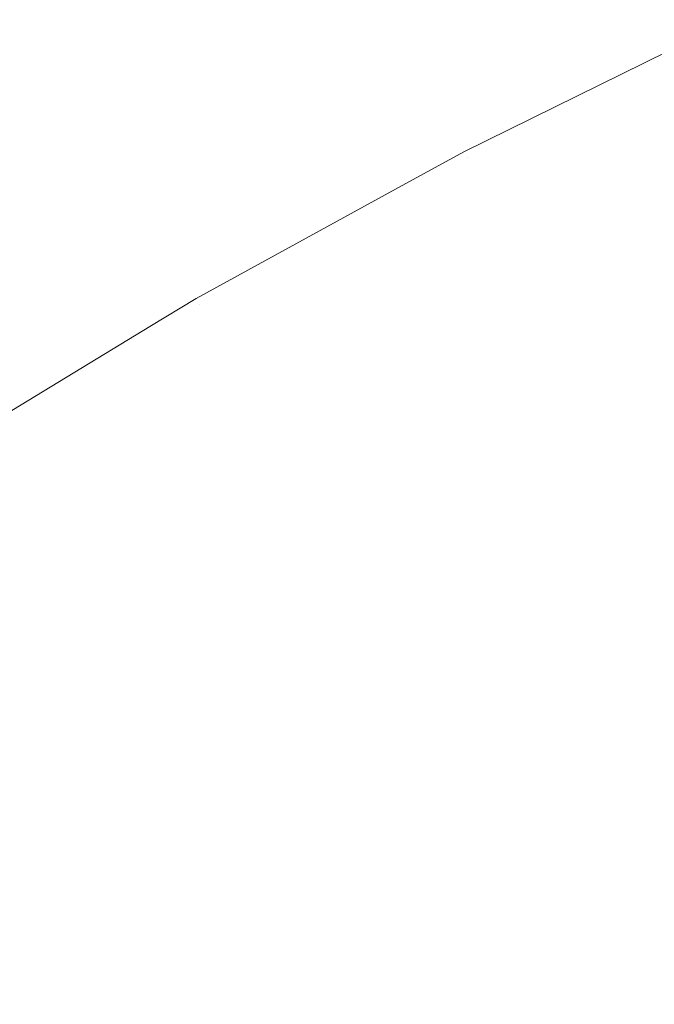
# Model space of a CAD drawing. Header units: centimetres. Extents: x -26 to 27.3, y 37.2 to 39.
# Tile 62 of 256: x -25.91226 to -25.90319, y 38.97662 to 38.9907. Entities that reach past the tile are written whole.
import ezdxf

# ---------------------------------------------------------------- set-up
doc = ezdxf.new("R2010")
doc.units = ezdxf.units.CM
doc.header["$LTSCALE"] = 2.54
doc.layers.add('Lucido design-1', color=7, linetype='Continuous')

# ---------------------------------------------------------------- blocks, each defined once
blk = doc.blocks.new('Gruppo-6-1')
at = {"color": 7, "linetype": 'Continuous', "lineweight": 9}
for points, invisible_edges in [([(-25.903, 38.990247, -349.382667), (-25.905909, 38.988813, -349.382667), (-25.905887, 38.988771, -349.379592), (-25.901976, 38.9907, -349.379592)], 14), ([(-25.903, 38.990247, -373.34943), (-25.905909, 38.988813, -373.34943), (-25.905887, 38.988771, -373.346355), (-25.901976, 38.9907, -373.346355)], 14), ([(-25.905788, 38.988582, -349.375446), (-25.901885, 38.990506, -349.375446), (-25.901976, 38.9907, -349.379592), (-25.905887, 38.988771, -349.379592)], 15), ([(-25.905788, 38.988582, -373.342209), (-25.901885, 38.990506, -373.342209), (-25.901976, 38.9907, -373.346355), (-25.905887, 38.988771, -373.346355)], 15), ([(-25.901955, 38.990657, -349.987027), (-25.905865, 38.988729, -349.987027), (-25.905909, 38.988813, -349.982667), (-25.903, 38.990247, -349.982667)], 11), ([(-25.901955, 38.990657, -373.95379), (-25.905865, 38.988729, -373.95379), (-25.905909, 38.988813, -373.94943), (-25.903, 38.990247, -373.94943)], 11), ([(-25.905865, 38.988729, -349.987027), (-25.901955, 38.990657, -349.987027), (-25.901843, 38.990415, -349.991159), (-25.905742, 38.988493, -349.991159)], 15), ([(-25.905865, 38.988729, -373.95379), (-25.901955, 38.990657, -373.95379), (-25.901843, 38.990415, -373.957922), (-25.905742, 38.988493, -373.957922)], 15), ([(-25.90561, 38.988239, -349.37131), (-25.901722, 38.990156, -349.37131), (-25.901885, 38.990506, -349.375446), (-25.905788, 38.988582, -349.375446)], 15), ([(-25.90561, 38.988239, -373.338073), (-25.901722, 38.990156, -373.338073), (-25.901885, 38.990506, -373.342209), (-25.905788, 38.988582, -373.342209)], 15), ([(-25.905742, 38.988493, -349.991159), (-25.901843, 38.990415, -349.991159), (-25.901658, 38.99002, -349.995273), (-25.90554, 38.988105, -349.995273)], 15), ([(-25.905742, 38.988493, -373.957922), (-25.901843, 38.990415, -373.957922), (-25.901658, 38.99002, -373.962036), (-25.90554, 38.988105, -373.962036)], 15), ([(-25.905909, 38.988813, -349.382667), (-25.903, 38.990247, -349.382667), (-25.903, 38.990247, -349.982667), (-25.905909, 38.988813, -349.982667)], 10), ([(-25.905909, 38.988813, -373.34943), (-25.903, 38.990247, -373.34943), (-25.903, 38.990247, -373.94943), (-25.905909, 38.988813, -373.94943)], 10), ([(-25.905352, 38.987744, -349.367189), (-25.901486, 38.989651, -349.367189), (-25.901722, 38.990156, -349.37131), (-25.90561, 38.988239, -349.37131)], 15), ([(-25.905352, 38.987744, -373.333952), (-25.901486, 38.989651, -373.333952), (-25.901722, 38.990156, -373.338073), (-25.90561, 38.988239, -373.338073)], 15), ([(-25.90554, 38.988105, -349.995273), (-25.901658, 38.99002, -349.995273), (-25.901402, 38.989471, -349.999363), (-25.90526, 38.987568, -349.999363)], 15), ([(-25.90554, 38.988105, -373.962036), (-25.901658, 38.99002, -373.962036), (-25.901402, 38.989471, -373.966126), (-25.90526, 38.987568, -373.966126)], 15), ([(-25.905015, 38.987097, -349.363092), (-25.901178, 38.988989, -349.363092), (-25.901486, 38.989651, -349.367189), (-25.905352, 38.987744, -349.367189)], 15), ([(-25.905015, 38.987097, -373.329855), (-25.901178, 38.988989, -373.329855), (-25.901486, 38.989651, -373.333952), (-25.905352, 38.987744, -373.333952)], 15), ([(-25.90526, 38.987568, -349.999363), (-25.901402, 38.989471, -349.999363), (-25.901075, 38.98877, -350.00342), (-25.904903, 38.986882, -350.00342)], 15), ([(-25.90526, 38.987568, -373.966126), (-25.901402, 38.989471, -373.966126), (-25.901075, 38.98877, -373.970183), (-25.904903, 38.986882, -373.970183)], 15), ([(-25.9046, 38.986298, -349.359025), (-25.900797, 38.988173, -349.359025), (-25.901178, 38.988989, -349.363092), (-25.905015, 38.987097, -349.363092)], 15), ([(-25.9046, 38.986298, -373.325788), (-25.900797, 38.988173, -373.325788), (-25.901178, 38.988989, -373.329855), (-25.905015, 38.987097, -373.329855)], 15), ([(-25.906737, 38.988358, -349.382667), (-25.909734, 38.986715, -349.382667), (-25.90971, 38.986674, -349.379592), (-25.905887, 38.988771, -349.379592)], 14), ([(-25.906737, 38.988358, -373.34943), (-25.909734, 38.986715, -373.34943), (-25.90971, 38.986674, -373.346355), (-25.905887, 38.988771, -373.346355)], 14), ([(-25.905865, 38.988729, -349.987027), (-25.909686, 38.986632, -349.987027), (-25.909734, 38.986715, -349.982667), (-25.906737, 38.988358, -349.982667)], 11), ([(-25.905865, 38.988729, -373.95379), (-25.909686, 38.986632, -373.95379), (-25.909734, 38.986715, -373.94943), (-25.906737, 38.988358, -373.94943)], 11), ([(-25.909603, 38.986489, -349.375446), (-25.905788, 38.988582, -349.375446), (-25.905887, 38.988771, -349.379592), (-25.90971, 38.986674, -349.379592)], 15), ([(-25.909603, 38.986489, -373.342209), (-25.905788, 38.988582, -373.342209), (-25.905887, 38.988771, -373.346355), (-25.90971, 38.986674, -373.346355)], 15), ([(-25.909686, 38.986632, -349.987027), (-25.905865, 38.988729, -349.987027), (-25.905742, 38.988493, -349.991159), (-25.909553, 38.986402, -349.991159)], 15), ([(-25.909686, 38.986632, -373.95379), (-25.905865, 38.988729, -373.95379), (-25.905742, 38.988493, -373.957922), (-25.909553, 38.986402, -373.957922)], 15), ([(-25.905887, 38.988771, -349.379592), (-25.905909, 38.988813, -349.382667), (-25.906737, 38.988358, -349.382667)], 9), ([(-25.905909, 38.988813, -349.982667), (-25.906737, 38.988358, -349.982667), (-25.906737, 38.988358, -349.382667), (-25.905909, 38.988813, -349.382667)], 10), ([(-25.906737, 38.988358, -349.982667), (-25.905909, 38.988813, -349.982667), (-25.905865, 38.988729, -349.987027)], 10), ([(-25.905887, 38.988771, -373.346355), (-25.905909, 38.988813, -373.34943), (-25.906737, 38.988358, -373.34943)], 9), ([(-25.905909, 38.988813, -373.94943), (-25.906737, 38.988358, -373.94943), (-25.906737, 38.988358, -373.34943), (-25.905909, 38.988813, -373.34943)], 10), ([(-25.906737, 38.988358, -373.94943), (-25.905909, 38.988813, -373.94943), (-25.905865, 38.988729, -373.95379)], 10), ([(-25.904903, 38.986882, -350.00342), (-25.901075, 38.98877, -350.00342), (-25.900678, 38.987918, -350.007438), (-25.904469, 38.986048, -350.007438)], 15), ([(-25.904903, 38.986882, -373.970183), (-25.901075, 38.98877, -373.970183), (-25.900678, 38.987918, -373.974201), (-25.904469, 38.986048, -373.974201)], 15), ([(-25.90941, 38.986154, -349.37131), (-25.90561, 38.988239, -349.37131), (-25.905788, 38.988582, -349.375446), (-25.909603, 38.986489, -349.375446)], 15), ([(-25.90941, 38.986154, -373.338073), (-25.90561, 38.988239, -373.338073), (-25.905788, 38.988582, -373.342209), (-25.909603, 38.986489, -373.342209)], 15), ([(-25.909553, 38.986402, -349.991159), (-25.905742, 38.988493, -349.991159), (-25.90554, 38.988105, -349.995273), (-25.909335, 38.986024, -349.995273)], 15), ([(-25.909553, 38.986402, -373.957922), (-25.905742, 38.988493, -373.957922), (-25.90554, 38.988105, -373.962036), (-25.909335, 38.986024, -373.962036)], 15), ([(-25.909734, 38.986715, -349.382667), (-25.906737, 38.988358, -349.382667), (-25.906737, 38.988358, -349.982667), (-25.909734, 38.986715, -349.982667)], 10), ([(-25.909734, 38.986715, -373.34943), (-25.906737, 38.988358, -373.34943), (-25.906737, 38.988358, -373.94943), (-25.909734, 38.986715, -373.94943)], 10), ([(-25.909131, 38.985671, -349.367189), (-25.905352, 38.987744, -349.367189), (-25.90561, 38.988239, -349.37131), (-25.90941, 38.986154, -349.37131)], 15), ([(-25.909131, 38.985671, -373.333952), (-25.905352, 38.987744, -373.333952), (-25.90561, 38.988239, -373.338073), (-25.90941, 38.986154, -373.338073)], 15), ([(-25.904106, 38.985349, -349.354995), (-25.900345, 38.987204, -349.354995), (-25.900797, 38.988173, -349.359025), (-25.9046, 38.986298, -349.359025)], 15), ([(-25.904106, 38.985349, -373.321758), (-25.900345, 38.987204, -373.321758), (-25.900797, 38.988173, -373.325788), (-25.9046, 38.986298, -373.325788)], 15), ([(-25.909335, 38.986024, -349.995273), (-25.90554, 38.988105, -349.995273), (-25.90526, 38.987568, -349.999363), (-25.909032, 38.985499, -349.999363)], 15), ([(-25.909335, 38.986024, -373.962036), (-25.90554, 38.988105, -373.962036), (-25.90526, 38.987568, -373.966126), (-25.909032, 38.985499, -373.966126)], 15), ([(-25.904469, 38.986048, -350.007438), (-25.900678, 38.987918, -350.007438), (-25.900212, 38.986918, -350.011411), (-25.90396, 38.98507, -350.011411)], 15), ([(-25.904469, 38.986048, -373.974201), (-25.900678, 38.987918, -373.974201), (-25.900212, 38.986918, -373.978174), (-25.90396, 38.98507, -373.978174)], 15), ([(-25.908766, 38.985039, -349.363092), (-25.905015, 38.987097, -349.363092), (-25.905352, 38.987744, -349.367189), (-25.909131, 38.985671, -349.367189)], 15), ([(-25.908766, 38.985039, -373.329855), (-25.905015, 38.987097, -373.329855), (-25.905352, 38.987744, -373.333952), (-25.909131, 38.985671, -373.333952)], 15), ([(-25.909032, 38.985499, -349.999363), (-25.90526, 38.987568, -349.999363), (-25.904903, 38.986882, -350.00342), (-25.908645, 38.984829, -350.00342)], 15), ([(-25.909032, 38.985499, -373.966126), (-25.90526, 38.987568, -373.966126), (-25.904903, 38.986882, -373.970183), (-25.908645, 38.984829, -373.970183)], 15), ([(-25.903534, 38.984251, -349.35101), (-25.899822, 38.986082, -349.35101), (-25.900345, 38.987204, -349.354995), (-25.904106, 38.985349, -349.354995)], 15), ([(-25.903534, 38.984251, -373.317773), (-25.899822, 38.986082, -373.317773), (-25.900345, 38.987204, -373.321758), (-25.904106, 38.985349, -373.321758)], 15), ([(-25.908316, 38.984259, -349.359025), (-25.9046, 38.986298, -349.359025), (-25.905015, 38.987097, -349.363092), (-25.908766, 38.985039, -349.363092)], 15), ([(-25.908316, 38.984259, -373.325788), (-25.9046, 38.986298, -373.325788), (-25.905015, 38.987097, -373.329855), (-25.908766, 38.985039, -373.329855)], 15), ([(-25.90396, 38.98507, -350.011411), (-25.900212, 38.986918, -350.011411), (-25.899677, 38.985771, -350.015332), (-25.903376, 38.983947, -350.015332)], 15), ([(-25.90396, 38.98507, -373.978174), (-25.900212, 38.986918, -373.978174), (-25.899677, 38.985771, -373.982095), (-25.903376, 38.983947, -373.982095)], 15), ([(-25.908645, 38.984829, -350.00342), (-25.904903, 38.986882, -350.00342), (-25.904469, 38.986048, -350.007438), (-25.908175, 38.984015, -350.007438)], 15), ([(-25.908645, 38.984829, -373.970183), (-25.904903, 38.986882, -373.970183), (-25.904469, 38.986048, -373.974201), (-25.908175, 38.984015, -373.974201)], 15), ([(-25.910396, 38.986313, -349.382667), (-25.913464, 38.984451, -349.382667), (-25.913438, 38.984411, -349.379592), (-25.90971, 38.986674, -349.379592)], 14), ([(-25.910396, 38.986313, -373.34943), (-25.913464, 38.984451, -373.34943), (-25.913438, 38.984411, -373.346355), (-25.90971, 38.986674, -373.346355)], 14), ([(-25.909686, 38.986632, -349.987027), (-25.913413, 38.984371, -349.987027), (-25.913464, 38.984451, -349.982667), (-25.910396, 38.986313, -349.982667)], 11), ([(-25.909686, 38.986632, -373.95379), (-25.913413, 38.984371, -373.95379), (-25.913464, 38.984451, -373.94943), (-25.910396, 38.986313, -373.94943)], 11), ([(-25.913323, 38.984231, -349.375446), (-25.909603, 38.986489, -349.375446), (-25.90971, 38.986674, -349.379592), (-25.913438, 38.984411, -349.379592)], 15), ([(-25.913323, 38.984231, -373.342209), (-25.909603, 38.986489, -373.342209), (-25.90971, 38.986674, -373.346355), (-25.913438, 38.984411, -373.346355)], 15), ([(-25.913413, 38.984371, -349.987027), (-25.909686, 38.986632, -349.987027), (-25.909553, 38.986402, -349.991159), (-25.91327, 38.984146, -349.991159)], 15), ([(-25.913413, 38.984371, -373.95379), (-25.909686, 38.986632, -373.95379), (-25.909553, 38.986402, -373.957922), (-25.91327, 38.984146, -373.957922)], 15), ([(-25.90971, 38.986674, -349.379592), (-25.909734, 38.986715, -349.382667), (-25.910396, 38.986313, -349.382667)], 9), ([(-25.909734, 38.986715, -349.982667), (-25.910396, 38.986313, -349.982667), (-25.910396, 38.986313, -349.382667), (-25.909734, 38.986715, -349.382667)], 10), ([(-25.910396, 38.986313, -349.982667), (-25.909734, 38.986715, -349.982667), (-25.909686, 38.986632, -349.987027)], 10), ([(-25.90971, 38.986674, -373.346355), (-25.909734, 38.986715, -373.34943), (-25.910396, 38.986313, -373.34943)], 9), ([(-25.909734, 38.986715, -373.94943), (-25.910396, 38.986313, -373.94943), (-25.910396, 38.986313, -373.34943), (-25.909734, 38.986715, -373.34943)], 10), ([(-25.910396, 38.986313, -373.94943), (-25.909734, 38.986715, -373.94943), (-25.909686, 38.986632, -373.95379)], 10), ([(-25.913116, 38.983905, -349.37131), (-25.90941, 38.986154, -349.37131), (-25.909603, 38.986489, -349.375446), (-25.913323, 38.984231, -349.375446)], 15), ([(-25.913116, 38.983905, -373.338073), (-25.90941, 38.986154, -373.338073), (-25.909603, 38.986489, -373.342209), (-25.913323, 38.984231, -373.342209)], 15), ([(-25.91327, 38.984146, -349.991159), (-25.909553, 38.986402, -349.991159), (-25.909335, 38.986024, -349.995273), (-25.913035, 38.983778, -349.995273)], 15), ([(-25.91327, 38.984146, -373.957922), (-25.909553, 38.986402, -373.957922), (-25.909335, 38.986024, -373.962036), (-25.913035, 38.983778, -373.962036)], 15), ([(-25.913464, 38.984451, -349.382667), (-25.910396, 38.986313, -349.382667), (-25.910396, 38.986313, -349.982667), (-25.913464, 38.984451, -349.982667)], 10), ([(-25.913464, 38.984451, -373.34943), (-25.910396, 38.986313, -373.34943), (-25.910396, 38.986313, -373.94943), (-25.913464, 38.984451, -373.94943)], 10), ([(-25.907781, 38.983333, -349.354995), (-25.904106, 38.985349, -349.354995), (-25.9046, 38.986298, -349.359025), (-25.908316, 38.984259, -349.359025)], 15), ([(-25.907781, 38.983333, -373.321758), (-25.904106, 38.985349, -373.321758), (-25.9046, 38.986298, -373.325788), (-25.908316, 38.984259, -373.325788)], 15), ([(-25.912816, 38.983435, -349.367189), (-25.909131, 38.985671, -349.367189), (-25.90941, 38.986154, -349.37131), (-25.913116, 38.983905, -349.37131)], 15), ([(-25.912816, 38.983435, -373.333952), (-25.909131, 38.985671, -373.333952), (-25.90941, 38.986154, -373.338073), (-25.913116, 38.983905, -373.338073)], 15), ([(-25.902885, 38.983005, -349.347077), (-25.899228, 38.984809, -349.347077), (-25.899822, 38.986082, -349.35101), (-25.903534, 38.984251, -349.35101)], 15), ([(-25.902885, 38.983005, -373.31384), (-25.899228, 38.984809, -373.31384), (-25.899822, 38.986082, -373.317773), (-25.903534, 38.984251, -373.317773)], 15), ([(-25.913035, 38.983778, -349.995273), (-25.909335, 38.986024, -349.995273), (-25.909032, 38.985499, -349.999363), (-25.912709, 38.983267, -349.999363)], 15), ([(-25.913035, 38.983778, -373.962036), (-25.909335, 38.986024, -373.962036), (-25.909032, 38.985499, -373.966126), (-25.912709, 38.983267, -373.966126)], 15), ([(-25.908175, 38.984015, -350.007438), (-25.904469, 38.986048, -350.007438), (-25.90396, 38.98507, -350.011411), (-25.907624, 38.98306, -350.011411)], 15), ([(-25.908175, 38.984015, -373.974201), (-25.904469, 38.986048, -373.974201), (-25.90396, 38.98507, -373.978174), (-25.907624, 38.98306, -373.978174)], 15), ([(-25.903376, 38.983947, -350.015332), (-25.899677, 38.985771, -350.015332), (-25.899075, 38.98448, -350.019194), (-25.902718, 38.982684, -350.019194)], 15), ([(-25.903376, 38.983947, -373.982095), (-25.899677, 38.985771, -373.982095), (-25.899075, 38.98448, -373.985957), (-25.902718, 38.982684, -373.985957)], 15), ([(-25.912424, 38.98282, -349.363092), (-25.908766, 38.985039, -349.363092), (-25.909131, 38.985671, -349.367189), (-25.912816, 38.983435, -349.367189)], 15), ([(-25.912424, 38.98282, -373.329855), (-25.908766, 38.985039, -373.329855), (-25.909131, 38.985671, -373.333952), (-25.912816, 38.983435, -373.333952)], 15), ([(-25.912709, 38.983267, -349.999363), (-25.909032, 38.985499, -349.999363), (-25.908645, 38.984829, -350.00342), (-25.912294, 38.982615, -350.00342)], 15), ([(-25.912709, 38.983267, -373.966126), (-25.909032, 38.985499, -373.966126), (-25.908645, 38.984829, -373.970183), (-25.912294, 38.982615, -373.970183)], 15), ([(-25.907162, 38.982261, -349.35101), (-25.903534, 38.984251, -349.35101), (-25.904106, 38.985349, -349.354995), (-25.907781, 38.983333, -349.354995)], 15), ([(-25.907162, 38.982261, -373.317773), (-25.903534, 38.984251, -373.317773), (-25.904106, 38.985349, -373.321758), (-25.907781, 38.983333, -373.321758)], 15), ([(-25.907624, 38.98306, -350.011411), (-25.90396, 38.98507, -350.011411), (-25.903376, 38.983947, -350.015332), (-25.906991, 38.981964, -350.015332)], 15), ([(-25.907624, 38.98306, -373.978174), (-25.90396, 38.98507, -373.978174), (-25.903376, 38.983947, -373.982095), (-25.906991, 38.981964, -373.982095)], 15), ([(-25.91194, 38.98206, -349.359025), (-25.908316, 38.984259, -349.359025), (-25.908766, 38.985039, -349.363092), (-25.912424, 38.98282, -349.363092)], 15), ([(-25.91194, 38.98206, -373.325788), (-25.908316, 38.984259, -373.325788), (-25.908766, 38.985039, -373.329855), (-25.912424, 38.98282, -373.329855)], 15), ([(-25.912294, 38.982615, -350.00342), (-25.908645, 38.984829, -350.00342), (-25.908175, 38.984015, -350.007438), (-25.911789, 38.981823, -350.007438)], 15), ([(-25.912294, 38.982615, -373.970183), (-25.908645, 38.984829, -373.970183), (-25.908175, 38.984015, -373.974201), (-25.911789, 38.981823, -373.974201)], 15), ([(-25.911366, 38.981158, -349.354995), (-25.907781, 38.983333, -349.354995), (-25.908316, 38.984259, -349.359025), (-25.91194, 38.98206, -349.359025)], 15), ([(-25.911366, 38.981158, -373.321758), (-25.907781, 38.983333, -373.321758), (-25.908316, 38.984259, -373.325788), (-25.91194, 38.98206, -373.325788)], 15), ([(-25.90646, 38.981044, -349.347077), (-25.902885, 38.983005, -349.347077), (-25.903534, 38.984251, -349.35101), (-25.907162, 38.982261, -349.35101)], 15), ([(-25.90646, 38.981044, -373.31384), (-25.902885, 38.983005, -373.31384), (-25.903534, 38.984251, -373.317773), (-25.907162, 38.982261, -373.317773)], 15), ([(-25.911789, 38.981823, -350.007438), (-25.908175, 38.984015, -350.007438), (-25.907624, 38.98306, -350.011411), (-25.911196, 38.980892, -350.011411)], 15), ([(-25.911789, 38.981823, -373.974201), (-25.908175, 38.984015, -373.974201), (-25.907624, 38.98306, -373.978174), (-25.911196, 38.980892, -373.978174)], 15), ([(-25.906991, 38.981964, -350.015332), (-25.903376, 38.983947, -350.015332), (-25.902718, 38.982684, -350.019194), (-25.906279, 38.98073, -350.019194)], 15), ([(-25.906991, 38.981964, -373.982095), (-25.903376, 38.983947, -373.982095), (-25.902718, 38.982684, -373.985957), (-25.906279, 38.98073, -373.985957)], 15), ([(-25.9107, 38.980114, -349.35101), (-25.907162, 38.982261, -349.35101), (-25.907781, 38.983333, -349.354995), (-25.911366, 38.981158, -349.354995)], 15), ([(-25.9107, 38.980114, -373.317773), (-25.907162, 38.982261, -373.317773), (-25.907781, 38.983333, -373.321758), (-25.911366, 38.981158, -373.321758)], 15), ([(-25.911196, 38.980892, -350.011411), (-25.907624, 38.98306, -350.011411), (-25.906991, 38.981964, -350.015332), (-25.910516, 38.979825, -350.015332)], 15), ([(-25.911196, 38.980892, -373.978174), (-25.907624, 38.98306, -373.978174), (-25.906991, 38.981964, -373.982095), (-25.910516, 38.979825, -373.982095)], 15), ([(-25.905675, 38.979685, -349.343202), (-25.902161, 38.981613, -349.343202), (-25.902885, 38.983005, -349.347077), (-25.90646, 38.981044, -349.347077)], 15), ([(-25.905675, 38.979685, -373.309965), (-25.902161, 38.981613, -373.309965), (-25.902885, 38.983005, -373.31384), (-25.90646, 38.981044, -373.31384)], 15), ([(-25.915465, 38.979705, -349.359025), (-25.91194, 38.98206, -349.359025), (-25.912424, 38.98282, -349.363092), (-25.915982, 38.980442, -349.363092)], 15), ([(-25.915465, 38.979705, -373.325788), (-25.91194, 38.98206, -373.325788), (-25.912424, 38.98282, -373.329855), (-25.915982, 38.980442, -373.329855)], 15), ([(-25.906279, 38.98073, -350.019194), (-25.902718, 38.982684, -350.019194), (-25.901988, 38.981282, -350.02299), (-25.905488, 38.979362, -350.02299)], 15), ([(-25.906279, 38.98073, -373.985957), (-25.902718, 38.982684, -373.985957), (-25.901988, 38.981282, -373.989753), (-25.905488, 38.979362, -373.989753)], 15), ([(-25.915843, 38.980244, -350.00342), (-25.912294, 38.982615, -350.00342), (-25.911789, 38.981823, -350.007438), (-25.915304, 38.979474, -350.007438)], 15), ([(-25.915843, 38.980244, -373.970183), (-25.912294, 38.982615, -373.970183), (-25.911789, 38.981823, -373.974201), (-25.915304, 38.979474, -373.974201)], 15), ([(-25.909946, 38.978929, -349.347077), (-25.90646, 38.981044, -349.347077), (-25.907162, 38.982261, -349.35101), (-25.9107, 38.980114, -349.35101)], 15), ([(-25.909946, 38.978929, -373.31384), (-25.90646, 38.981044, -373.31384), (-25.907162, 38.982261, -373.317773), (-25.9107, 38.980114, -373.317773)], 15), ([(-25.914852, 38.978829, -349.354995), (-25.911366, 38.981158, -349.354995), (-25.91194, 38.98206, -349.359025), (-25.915465, 38.979705, -349.359025)], 15), ([(-25.914852, 38.978829, -373.321758), (-25.911366, 38.981158, -373.321758), (-25.91194, 38.98206, -373.325788), (-25.915465, 38.979705, -373.325788)], 15), ([(-25.910516, 38.979825, -350.015332), (-25.906991, 38.981964, -350.015332), (-25.906279, 38.98073, -350.019194), (-25.909751, 38.978623, -350.019194)], 15), ([(-25.910516, 38.979825, -373.982095), (-25.906991, 38.981964, -373.982095), (-25.906279, 38.98073, -373.985957), (-25.909751, 38.978623, -373.985957)], 15), ([(-25.915304, 38.979474, -350.007438), (-25.911789, 38.981823, -350.007438), (-25.911196, 38.980892, -350.011411), (-25.914671, 38.97857, -350.011411)], 15), ([(-25.915304, 38.979474, -373.974201), (-25.911789, 38.981823, -373.974201), (-25.911196, 38.980892, -373.978174), (-25.914671, 38.97857, -373.978174)], 15), ([(-25.90481, 38.978186, -349.339392), (-25.901361, 38.980078, -349.339392), (-25.902161, 38.981613, -349.343202), (-25.905675, 38.979685, -349.343202)], 15), ([(-25.90481, 38.978186, -373.306155), (-25.901361, 38.980078, -373.306155), (-25.902161, 38.981613, -373.309965), (-25.905675, 38.979685, -373.309965)], 15), ([(-25.905488, 38.979362, -350.02299), (-25.901988, 38.981282, -350.02299), (-25.901188, 38.979744, -350.026716), (-25.904622, 38.97786, -350.026716)], 15), ([(-25.905488, 38.979362, -373.989753), (-25.901988, 38.981282, -373.989753), (-25.901188, 38.979744, -373.993479), (-25.904622, 38.97786, -373.993479)], 15), ([(-25.914141, 38.977814, -349.35101), (-25.9107, 38.980114, -349.35101), (-25.911366, 38.981158, -349.354995), (-25.914852, 38.978829, -349.354995)], 15), ([(-25.914141, 38.977814, -373.317773), (-25.9107, 38.980114, -373.317773), (-25.911366, 38.981158, -373.321758), (-25.914852, 38.978829, -373.321758)], 15), ([(-25.909102, 38.977605, -349.343202), (-25.905675, 38.979685, -349.343202), (-25.90646, 38.981044, -349.347077), (-25.909946, 38.978929, -349.347077)], 15), ([(-25.909102, 38.977605, -373.309965), (-25.905675, 38.979685, -373.309965), (-25.90646, 38.981044, -373.31384), (-25.909946, 38.978929, -373.31384)], 15), ([(-25.914671, 38.97857, -350.011411), (-25.911196, 38.980892, -350.011411), (-25.910516, 38.979825, -350.015332), (-25.913945, 38.977534, -350.015332)], 15), ([(-25.914671, 38.97857, -373.978174), (-25.911196, 38.980892, -373.978174), (-25.910516, 38.979825, -373.982095), (-25.913945, 38.977534, -373.982095)], 15), ([(-25.909751, 38.978623, -350.019194), (-25.906279, 38.98073, -350.019194), (-25.905488, 38.979362, -350.02299), (-25.908902, 38.97729, -350.02299)], 15), ([(-25.909751, 38.978623, -373.985957), (-25.906279, 38.98073, -373.985957), (-25.905488, 38.979362, -373.989753), (-25.908902, 38.97729, -373.989753)], 15), ([(-25.913336, 38.976664, -349.347077), (-25.909946, 38.978929, -349.347077), (-25.9107, 38.980114, -349.35101), (-25.914141, 38.977814, -349.35101)], 15), ([(-25.913336, 38.976664, -373.31384), (-25.909946, 38.978929, -373.31384), (-25.9107, 38.980114, -373.317773), (-25.914141, 38.977814, -373.317773)], 15), ([(-25.903864, 38.976548, -349.335655), (-25.900488, 38.9784, -349.335655), (-25.901361, 38.980078, -349.339392), (-25.90481, 38.978186, -349.339392)], 15), ([(-25.903864, 38.976548, -373.302418), (-25.900488, 38.9784, -373.302418), (-25.901361, 38.980078, -373.306155), (-25.90481, 38.978186, -373.306155)], 15), ([(-25.913945, 38.977534, -350.015332), (-25.910516, 38.979825, -350.015332), (-25.909751, 38.978623, -350.019194), (-25.913128, 38.976367, -350.019194)], 15), ([(-25.913945, 38.977534, -373.982095), (-25.910516, 38.979825, -373.982095), (-25.909751, 38.978623, -373.985957), (-25.913128, 38.976367, -373.985957)], 15), ([(-25.904622, 38.97786, -350.026716), (-25.901188, 38.979744, -350.026716), (-25.900318, 38.978073, -350.030363), (-25.90368, 38.976229, -350.030363)], 15), ([(-25.904622, 38.97786, -373.993479), (-25.901188, 38.979744, -373.993479), (-25.900318, 38.978073, -373.997126), (-25.90368, 38.976229, -373.997126)], 15), ([(-25.908172, 38.976145, -349.339392), (-25.90481, 38.978186, -349.339392), (-25.905675, 38.979685, -349.343202), (-25.909102, 38.977605, -349.343202)], 15), ([(-25.908172, 38.976145, -373.306155), (-25.90481, 38.978186, -373.306155), (-25.905675, 38.979685, -373.309965), (-25.909102, 38.977605, -373.309965)], 15), ([(-25.908902, 38.97729, -350.02299), (-25.905488, 38.979362, -350.02299), (-25.904622, 38.97786, -350.026716), (-25.90797, 38.975828, -350.026716)], 15), ([(-25.908902, 38.97729, -373.989753), (-25.905488, 38.979362, -373.989753), (-25.904622, 38.97786, -373.993479), (-25.90797, 38.975828, -373.993479)], 15), ([(-25.912436, 38.975378, -349.343202), (-25.909102, 38.977605, -349.343202), (-25.909946, 38.978929, -349.347077), (-25.913336, 38.976664, -349.347077)], 15), ([(-25.912436, 38.975378, -373.309965), (-25.909102, 38.977605, -373.309965), (-25.909946, 38.978929, -373.31384), (-25.913336, 38.976664, -373.31384)], 15), ([(-25.913128, 38.976367, -350.019194), (-25.909751, 38.978623, -350.019194), (-25.908902, 38.97729, -350.02299), (-25.912221, 38.975072, -350.02299)], 15), ([(-25.913128, 38.976367, -373.985957), (-25.909751, 38.978623, -373.985957), (-25.908902, 38.97729, -373.989753), (-25.912221, 38.975072, -373.989753)], 15), ([(-25.90284, 38.974774, -349.331997), (-25.899542, 38.976583, -349.331997), (-25.900488, 38.9784, -349.335655), (-25.903864, 38.976548, -349.335655)], 15), ([(-25.90284, 38.974774, -373.29876), (-25.899542, 38.976583, -373.29876), (-25.900488, 38.9784, -373.302418), (-25.903864, 38.976548, -373.302418)], 15), ([(-25.907156, 38.97455, -349.335655), (-25.903864, 38.976548, -349.335655), (-25.90481, 38.978186, -349.339392), (-25.908172, 38.976145, -349.339392)], 15), ([(-25.907156, 38.97455, -373.302418), (-25.903864, 38.976548, -373.302418), (-25.90481, 38.978186, -373.306155), (-25.908172, 38.976145, -373.306155)], 15), ([(-25.90368, 38.976229, -350.030363), (-25.900318, 38.978073, -350.030363), (-25.89938, 38.976273, -350.033928), (-25.902665, 38.974471, -350.033928)], 15), ([(-25.90368, 38.976229, -373.997126), (-25.900318, 38.978073, -373.997126), (-25.89938, 38.976273, -374.000691), (-25.902665, 38.974471, -374.000691)], 15), ([(-25.90797, 38.975828, -350.026716), (-25.904622, 38.97786, -350.026716), (-25.90368, 38.976229, -350.030363), (-25.906958, 38.974239, -350.030363)], 15), ([(-25.90797, 38.975828, -373.993479), (-25.904622, 38.97786, -373.993479), (-25.90368, 38.976229, -373.997126), (-25.906958, 38.974239, -373.997126)], 15), ([(-25.911443, 38.97396, -349.339392), (-25.908172, 38.976145, -349.339392), (-25.909102, 38.977605, -349.343202), (-25.912436, 38.975378, -349.343202)], 15), ([(-25.911443, 38.97396, -373.306155), (-25.908172, 38.976145, -373.306155), (-25.909102, 38.977605, -373.309965), (-25.912436, 38.975378, -373.309965)], 15), ([(-25.912221, 38.975072, -350.02299), (-25.908902, 38.97729, -350.02299), (-25.90797, 38.975828, -350.026716), (-25.911227, 38.973652, -350.026716)], 15), ([(-25.912221, 38.975072, -373.989753), (-25.908902, 38.97729, -373.989753), (-25.90797, 38.975828, -373.993479), (-25.911227, 38.973652, -373.993479)], 15)]:
    blk.add_3dface(points, dxfattribs=dict(at, invisible_edges=invisible_edges))

msp = doc.modelspace()

# ---------------------------------------------------------------- block references
at = {"layer": 'Lucido design-1', "color": 7}
msp.add_blockref('Gruppo-6-1', (0, 0), dxfattribs=at)

doc.saveas('drawing.dxf')
